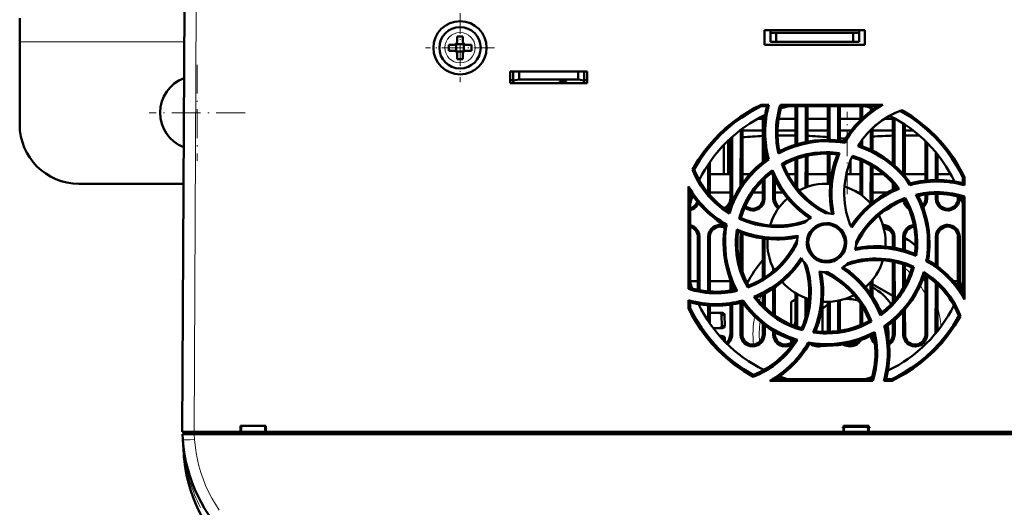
# Model space of a CAD drawing. Extents: x -1358 to 1757, y -1513 to 612.
# Tile 2 of 85: x -163 to 3, y -1358 to -1276. Entities that reach past the tile are written whole.
import ezdxf

# ---------------------------------------------------------------- set-up
doc = ezdxf.new("R2010")
doc.units = 0
doc.linetypes.add('DASHDOT', pattern=[18.5, 12, -3, 0.5, -3])

msp = doc.modelspace()

# ---------------------------------------------------------------- linework, layer by layer
at = {"color": 7, "lineweight": 50}
for p, q in [((-135.71, -1345.49), (-135.33, -1273.44)), ((-163.21, -1275.49), (-163.21, -1279.49)), ((-37.21, -1279.99), (-37.21, -1277.49)), ((-37.21, -1277.49), (-20.21, -1277.49)), ((-36.21, -1277.99), (-36.21, -1277.49)), ((-21.21, -1277.99), (-21.21, -1277.49)), ((-20.21, -1277.49), (-20.21, -1279.99)), ((-89.21, -1278.57), (-89.21, -1279.49)), ((-88.21, -1278.57), (-88.21, -1279.49)), ((-36.21, -1279.49), (-36.21, -1277.99)), ((-35.21, -1277.99), (-36.21, -1277.99)), ((-35.21, -1279.49), (-35.21, -1277.99)), ((-22.21, -1277.99), (-35.21, -1277.99)), ((-21.21, -1277.99), (-22.21, -1277.99)), ((-22.21, -1277.99), (-22.21, -1279.49)), ((-21.21, -1279.49), (-21.21, -1277.99)), ((-163.21, -1279.49), (-163.21, -1293.49)), ((-89.71, -1279.99), (-90.63, -1279.99)), ((-89.71, -1280.99), (-90.63, -1280.99)), ((-89.34, -1279.86), (-89.36, -1279.84)), ((-88.07, -1279.86), (-89.34, -1279.86)), ((-89.34, -1281.13), (-89.34, -1279.86)), ((-88.06, -1279.84), (-88.07, -1279.86)), ((-88.07, -1279.86), (-88.07, -1281.13)), ((-87.71, -1279.99), (-86.79, -1279.99)), ((-86.79, -1280.99), (-87.71, -1280.99)), ((-20.21, -1279.99), (-37.21, -1279.99)), ((-35.21, -1279.49), (-36.21, -1279.49)), ((-22.21, -1279.49), (-35.21, -1279.49)), ((-22.21, -1279.49), (-21.21, -1279.49)), ((-89.34, -1281.13), (-89.36, -1281.14)), ((-88.07, -1281.13), (-89.34, -1281.13)), ((-89.21, -1282.41), (-89.21, -1281.49)), ((-88.21, -1282.41), (-88.21, -1281.49)), ((-88.07, -1281.13), (-88.06, -1281.14)), ((-80.21, -1286.49), (-80.21, -1284.49)), ((-80.21, -1284.49), (-67.21, -1284.49)), ((-80.21, -1285.99), (-79.71, -1285.99)), ((-79.71, -1286.05), (-79.71, -1284.49)), ((-79.71, -1286.05), (-78.71, -1285.87)), ((-78.71, -1285.87), (-78.71, -1284.49)), ((-78.71, -1285.87), (-68.71, -1285.87)), ((-68.71, -1284.49), (-68.71, -1285.87)), ((-68.71, -1285.87), (-67.71, -1286.05)), ((-67.71, -1284.49), (-67.71, -1286.05)), ((-67.71, -1285.99), (-67.21, -1285.99)), ((-67.21, -1284.49), (-67.21, -1286.49)), ((-67.21, -1286.49), (-80.21, -1286.49)), ((-79.71, -1286.49), (-79.71, -1286.05)), ((-71.91, -1286.49), (-79.71, -1286.49)), ((-71.91, -1286.49), (-71.91, -1286.28)), ((-71.91, -1286.28), (-71.91, -1286.49)), ((-70.71, -1286.28), (-71.91, -1286.28)), ((-70.71, -1286.49), (-70.71, -1286.28)), ((-67.71, -1286.49), (-70.71, -1286.49)), ((-67.71, -1286.05), (-67.71, -1286.49)), ((-37.79, -1290.17), (-36.45, -1290.17)), ((-37.74, -1290.4), (-37.79, -1290.17)), ((-37.74, -1290.4), (-36.76, -1290.4)), ((-36.45, -1290.17), (-36.76, -1290.4)), ((-34.51, -1290.17), (-17.2, -1290.17)), ((-34.34, -1290.4), (-34.51, -1290.17)), ((-34.34, -1290.4), (-18.05, -1290.4)), ((-31.97, -1296.89), (-31.97, -1290.4)), ((-31.69, -1296.8), (-31.69, -1290.4)), ((-30.23, -1290.4), (-30.23, -1296.44)), ((-29.95, -1290.4), (-29.95, -1296.38)), ((-26.47, -1296.08), (-26.47, -1290.4)), ((-26.19, -1296.08), (-26.19, -1290.4)), ((-24.73, -1290.4), (-24.73, -1296.19)), ((-24.45, -1290.4), (-24.45, -1296.22)), ((-20.97, -1292.73), (-20.97, -1290.4)), ((-20.69, -1292.46), (-20.69, -1290.4)), ((-19.23, -1290.69), (-19.23, -1291.22)), ((-18.95, -1290.78), (-18.95, -1291.02)), ((-37.47, -1292.49), (-38.33, -1292.49)), ((-37.47, -1299.8), (-37.47, -1292.04)), ((-37.19, -1292.61), (-37.19, -1291.9)), ((-31.97, -1292.49), (-34.82, -1292.49)), ((-26.47, -1292.49), (-29.95, -1292.49)), ((-20.97, -1292.49), (-24.45, -1292.49)), ((-15.47, -1292.49), (-16.86, -1292.49)), ((-15.47, -1300.16), (-15.47, -1292.29)), ((-15.18, -1300.41), (-15.19, -1292.44)), ((-40.95, -1294.17), (-40.95, -1303.45)), ((-18.95, -1294.11), (-18.95, -1297.89)), ((-13.73, -1293.3), (-13.73, -1301.86)), ((-13.45, -1293.49), (-13.45, -1302.2)), ((-42.97, -1305.99), (-42.97, -1295.84)), ((-42.68, -1305.99), (-42.69, -1295.58)), ((-41.23, -1294.38), (-41.24, -1303.88)), ((-37.47, -1294.49), (-40.95, -1294.49)), ((-31.97, -1294.49), (-35, -1294.49)), ((-26.47, -1294.49), (-29.95, -1294.49)), ((-23.21, -1294.49), (-24.45, -1294.49)), ((-23.76, -1295.86), (-24.45, -1295.79)), ((-23.47, -1295.86), (-23.76, -1295.86)), ((-23.76, -1296.33), (-23.76, -1295.86)), ((-22.52, -1294.49), (-23.21, -1294.49)), ((-19.23, -1294.39), (-19.23, -1297.75)), ((-15.47, -1294.49), (-18.95, -1294.49)), ((-12.05, -1294.49), (-13.45, -1294.49)), ((-44.1, -1301.88), (-44.1, -1296.96)), ((-43.32, -1301.88), (-43.32, -1296.17)), ((-37.18, -1299.58), (-37.19, -1297.08)), ((-23.76, -1296.33), (-23.63, -1296.6)), ((-20.97, -1297.05), (-20.97, -1296.45)), ((-20.69, -1297.15), (-20.69, -1296.06)), ((-9.97, -1302.97), (-9.97, -1296.29)), ((-9.68, -1302.94), (-9.69, -1296.57)), ((-36.76, -1299.27), (-36.48, -1299.37)), ((-34.66, -1298), (-34.83, -1298.36)), ((-31.68, -1304.26), (-31.68, -1299.25)), ((-30.23, -1298.82), (-30.24, -1304.13)), ((-29.95, -1298.76), (-29.95, -1304.03)), ((-26.47, -1303.49), (-26.47, -1298.41)), ((-26.18, -1303.5), (-26.19, -1298.42)), ((-24.49, -1298.32), (-24.84, -1298.52)), ((-8.23, -1298.17), (-8.23, -1302.87)), ((-7.95, -1298.52), (-7.95, -1302.87)), ((-46.73, -1300.26), (-46.74, -1305.09)), ((-46.45, -1299.84), (-46.44, -1305.43)), ((-33.98, -1300.28), (-34.29, -1300.17)), ((-31.97, -1303.89), (-31.97, -1299.35)), ((-22.65, -1301.88), (-22.65, -1299.57)), ((-20.97, -1305.3), (-20.97, -1299.54)), ((-20.68, -1305.51), (-20.68, -1299.66)), ((-19.23, -1300.39), (-19.24, -1305.99)), ((-18.95, -1300.56), (-18.94, -1305.99)), ((-49.1, -1301.11), (-49.37, -1301.1)), ((-42.97, -1301.88), (-46.45, -1301.88)), ((-39.69, -1301.88), (-40.95, -1301.88)), ((-37.18, -1305.99), (-37.18, -1302.63)), ((-35.86, -1301.19), (-35.97, -1301.59)), ((-35.73, -1302.12), (-35.74, -1305.99)), ((-31.97, -1301.88), (-33.25, -1301.88)), ((-26.47, -1301.88), (-29.95, -1301.88)), ((-23.21, -1301.88), (-23.36, -1301.88)), ((-20.97, -1301.88), (-23.21, -1301.88)), ((-17.09, -1301.88), (-18.95, -1301.88)), ((-9.97, -1301.88), (-13.45, -1301.88)), ((-5.71, -1301.88), (-7.95, -1301.88)), ((-3.63, -1302.46), (-3.38, -1302.4)), ((-3.63, -1302.46), (-3.63, -1303.44)), ((-3.38, -1302.4), (-3.38, -1303.76)), ((-135.49, -1303.49), (-153.21, -1303.49)), ((-50.05, -1321.31), (-50.04, -1303.96)), ((-48.18, -1303), (-48.18, -1302.77)), ((-37.47, -1305.99), (-37.47, -1302.93)), ((-35.45, -1302.72), (-35.44, -1305.99)), ((-15.47, -1304.53), (-15.47, -1303.43)), ((-15.18, -1304.39), (-15.18, -1303.76)), ((-12.48, -1303.44), (-12.59, -1303.73)), ((-3.38, -1303.76), (-3.63, -1303.44)), ((-49.78, -1321.11), (-49.79, -1304.85)), ((-42.97, -1304.99), (-46.44, -1304.99)), ((-37.47, -1304.99), (-39.17, -1304.99)), ((-34.08, -1304.99), (-35.44, -1304.99)), ((-20.97, -1304.99), (-21.44, -1304.99)), ((-16.4, -1304.99), (-18.94, -1304.99)), ((-13.38, -1305.91), (-13.5, -1306.22)), ((-9.97, -1305.99), (-9.97, -1305.33)), ((-9.68, -1305.99), (-9.68, -1305.29)), ((-8.24, -1305.2), (-8.24, -1305.99)), ((-7.94, -1305.2), (-7.94, -1305.99)), ((-4.47, -1305.99), (-4.47, -1305.63)), ((-4.18, -1305.99), (-4.18, -1305.71)), ((-3.63, -1305.86), (-3.64, -1322.1)), ((-3.38, -1305.68), (-3.63, -1305.86)), ((-3.38, -1305.68), (-3.37, -1323.06)), ((-41.19, -1309.29), (-41.49, -1309.43)), ((-43.6, -1310.41), (-43.88, -1310.54)), ((-48.48, -1321.45), (-48.48, -1312.49)), ((-48.17, -1321.51), (-48.18, -1312.49)), ((-46.74, -1312.49), (-46.74, -1321.71)), ((-46.44, -1312.49), (-46.44, -1321.73)), ((-41.24, -1312.49), (-41.24, -1317.5)), ((-40.94, -1312.49), (-40.94, -1318.47)), ((-15.48, -1314.29), (-15.48, -1312.49)), ((-15.18, -1314.34), (-15.18, -1312.49)), ((-13.74, -1312.49), (-13.74, -1314.68)), ((-13.44, -1312.49), (-13.44, -1314.76)), ((-8.24, -1312.49), (-8.24, -1317.27)), ((-7.94, -1312.49), (-7.94, -1317.49)), ((-4.48, -1320.9), (-4.48, -1312.49)), ((-4.17, -1321.31), (-4.18, -1312.49)), ((-37.48, -1319.55), (-37.48, -1312.77)), ((-37.18, -1319.35), (-37.18, -1312.81)), ((-31.71, -1313.49), (-31.71, -1313.66)), ((-21.71, -1313.49), (-21.71, -1313.33)), ((-15.48, -1323.55), (-15.48, -1316.68)), ((-15.17, -1323.19), (-15.18, -1316.74)), ((-13.74, -1317.12), (-13.74, -1321.18)), ((-13.44, -1317.22), (-13.44, -1320.64)), ((-12.23, -1317.7), (-11.92, -1317.55)), ((-9.54, -1316.44), (-9.83, -1316.57)), ((-35.74, -1317.78), (-35.74, -1318.3)), ((-9.98, -1328.99), (-9.98, -1318.93)), ((-9.67, -1328.99), (-9.68, -1319.14)), ((-48.48, -1319.99), (-49.78, -1319.99)), ((-42.88, -1319.99), (-46.44, -1319.99)), ((-42.98, -1321.58), (-42.98, -1319.73)), ((-42.67, -1321.53), (-42.68, -1320.47)), ((-39.94, -1319.99), (-40.31, -1319.99)), ((-39.92, -1320.75), (-40.04, -1321.08)), ((-19.24, -1320.14), (-19.24, -1322.11)), ((-18.94, -1319.78), (-18.94, -1322.56)), ((-18.94, -1320.49), (-15.48, -1322.48)), ((-8.24, -1320.28), (-8.25, -1328.83)), ((-7.94, -1320.56), (-7.93, -1328.44)), ((-4.48, -1319.99), (-5.22, -1319.99)), ((-49.78, -1321.11), (-50.05, -1321.31)), ((-37.48, -1324.03), (-37.48, -1322.24)), ((-37.17, -1324.34), (-37.17, -1322.08)), ((-35.74, -1321.24), (-35.75, -1325.55)), ((-35.44, -1321.03), (-35.44, -1325.78)), ((-31.98, -1327.61), (-31.98, -1321.99)), ((-31.67, -1327.72), (-31.67, -1322.17)), ((-50.05, -1324.58), (-50.05, -1323.21)), ((-50.05, -1323.21), (-49.78, -1323.56)), ((-49.78, -1324.52), (-49.78, -1323.56)), ((-48.17, -1324.23), (-48.17, -1323.9)), ((-46.74, -1324.07), (-46.75, -1326.7)), ((-46.44, -1324.09), (-46.43, -1327.16)), ((-42.98, -1328.99), (-42.98, -1323.96)), ((-42.67, -1328.99), (-42.67, -1323.92)), ((-41.24, -1323.63), (-41.25, -1328.99)), ((-40.94, -1323.55), (-40.83, -1323.25)), ((-40.94, -1323.56), (-40.93, -1328.99)), ((-32.71, -1323.51), (-31.98, -1323.09)), ((-32.71, -1327.32), (-32.71, -1323.51)), ((-30.24, -1322.85), (-30.25, -1326.13)), ((-29.94, -1322.96), (-29.94, -1324.88)), ((-27.41, -1324.71), (-27.41, -1324.12)), ((-26.48, -1328.56), (-26.48, -1323.49)), ((-26.17, -1328.55), (-26.17, -1323.48)), ((-24.74, -1323.3), (-24.75, -1328.43)), ((-24.44, -1323.23), (-24.43, -1328.39)), ((-20.98, -1327.43), (-20.98, -1323.76)), ((-20.67, -1327.3), (-20.67, -1324.24)), ((-50.05, -1324.58), (-49.78, -1324.52)), ((-45.02, -1325.33), (-46.44, -1325.33)), ((-45.02, -1325.33), (-44.52, -1325.33)), ((-44.45, -1325.68), (-44.44, -1327.6)), ((-44.45, -1325.68), (-43.94, -1325.68)), ((-43.94, -1325.68), (-43.93, -1327.6)), ((-27.41, -1328.55), (-27.41, -1324.71)), ((-13.75, -1325.14), (-13.75, -1328.99)), ((-13.44, -1324.79), (-13.43, -1328.99)), ((-4.04, -1325.89), (-4.33, -1325.87)), ((-44.44, -1327.6), (-43.93, -1327.6)), ((-37.48, -1328.99), (-37.48, -1327.22)), ((-37.17, -1328.99), (-37.17, -1327.46)), ((-19.12, -1326.82), (-19.45, -1326.7)), ((-16.65, -1327.72), (-16.96, -1327.61)), ((-15.48, -1328.99), (-15.48, -1326.82)), ((-15.17, -1328.99), (-15.17, -1326.56)), ((-45.01, -1327.96), (-45.86, -1327.96)), ((-45.01, -1327.96), (-44.51, -1327.96)), ((-44.81, -1329.26), (-44.51, -1329.26)), ((-35.75, -1328.42), (-35.75, -1328.99)), ((-35.43, -1328.6), (-35.43, -1328.99)), ((-30.92, -1327.96), (-30.77, -1328.29)), ((-44.43, -1329.61), (-44.43, -1329.67)), ((-44.43, -1329.61), (-43.92, -1329.61)), ((-43.92, -1330.22), (-43.92, -1329.61)), ((-32.71, -1330.4), (-32.71, -1329.86)), ((-29.65, -1330.67), (-29.8, -1330.37)), ((-39.09, -1335.86), (-39.1, -1336.17)), ((-18.89, -1336.84), (-36.3, -1336.84)), ((-19.09, -1336.56), (-35.3, -1336.56)), ((-19.09, -1336.56), (-18.89, -1336.84)), ((-17, -1336.84), (-16.63, -1336.56)), ((-15.62, -1336.84), (-17, -1336.84)), ((-15.68, -1336.56), (-16.63, -1336.56)), ((-15.68, -1336.56), (-15.62, -1336.84)), ((-135.68, -1345.89), (-133.69, -1345.89)), ((-135.62, -1346.8), (-135.68, -1345.89)), ((-135.41, -1345.49), (-135.41, -1345.89)), ((-135.41, -1345.49), (-133.71, -1345.49)), ((-133.71, -1345.49), (-125.86, -1345.49)), ((87.27, -1345.89), (-133.69, -1345.89)), ((-125.86, -1345.49), (-125.86, -1344.49)), ((-125.86, -1344.49), (-121.56, -1344.49)), ((-125.86, -1345.49), (-125.77, -1345.49)), ((-125.81, -1345.49), (-121.61, -1345.49)), ((-125.71, -1344.49), (-125.77, -1345.49)), ((-125.77, -1345.49), (-125.71, -1344.49)), ((-121.65, -1345.49), (-125.77, -1345.49)), ((-121.71, -1344.49), (-121.64, -1345.49)), ((-121.64, -1345.49), (-121.56, -1345.49)), ((-121.56, -1344.49), (-121.56, -1345.49)), ((-121.56, -1345.49), (-23.86, -1345.49)), ((-23.86, -1345.49), (-23.86, -1344.49)), ((-23.86, -1344.49), (-19.56, -1344.49)), ((-23.86, -1345.49), (-23.77, -1345.49)), ((-23.81, -1345.49), (-19.61, -1345.49)), ((-23.71, -1344.49), (-23.77, -1345.49)), ((-23.77, -1345.49), (-23.71, -1344.49)), ((-19.65, -1345.49), (-23.77, -1345.49)), ((-19.71, -1344.49), (-19.64, -1345.49)), ((-19.64, -1345.49), (-19.56, -1345.49)), ((-19.56, -1344.49), (-19.56, -1345.49)), ((-19.56, -1345.49), (75.14, -1345.49)), ((-135.44, -1349.3), (-135.62, -1346.83))]:
    msp.add_line(p, q, dxfattribs=at)
at = {"color": 7, "lineweight": 18}
for p, q in [((-133.33, -1273.44), (-133.71, -1345.49)), ((-88.69, -1277.92), (-88.71, -1277.92)), ((-135.36, -1279.49), (-163.21, -1279.49)), ((-91.28, -1280.47), (-91.28, -1280.49)), ((-86.14, -1280.51), (-86.14, -1280.49)), ((-88.73, -1283.06), (-88.71, -1283.06)), ((-42.97, -1305.99), (-42.68, -1305.99)), ((-37.47, -1305.99), (-37.18, -1305.99)), ((-35.74, -1305.99), (-35.44, -1305.99)), ((-18.94, -1305.99), (-19.24, -1305.99)), ((-9.97, -1305.99), (-9.68, -1305.99)), ((-8.24, -1305.99), (-7.94, -1305.99)), ((-4.47, -1305.99), (-4.18, -1305.99)), ((-48.18, -1312.49), (-48.48, -1312.49)), ((-46.44, -1312.49), (-46.74, -1312.49)), ((-40.94, -1312.49), (-41.24, -1312.49)), ((-15.48, -1312.49), (-15.18, -1312.49)), ((-13.44, -1312.49), (-13.74, -1312.49)), ((-7.94, -1312.49), (-8.24, -1312.49)), ((-4.18, -1312.49), (-4.48, -1312.49)), ((-42.98, -1328.99), (-42.67, -1328.99)), ((-41.25, -1328.99), (-40.93, -1328.99)), ((-37.48, -1328.99), (-37.17, -1328.99)), ((-35.75, -1328.99), (-35.43, -1328.99)), ((-15.48, -1328.99), (-15.17, -1328.99)), ((-13.75, -1328.99), (-13.43, -1328.99)), ((-9.98, -1328.99), (-9.67, -1328.99)), ((-133.71, -1345.89), (-133.71, -1345.49)), ((-133.69, -1345.89), (-133.62, -1346.8)), ((-23.73, -1344.75), (-19.69, -1344.75))]:
    msp.add_line(p, q, dxfattribs=at)
at = {"color": 7, "linetype": 'DASHDOT', "lineweight": 18, "ltscale": 0.292499}
msp.add_line((-88.71, -1274.64), (-88.71, -1286.34), dxfattribs=at)
at = {"color": 7, "linetype": 'DASHDOT', "lineweight": 18, "ltscale": 0.2925}
msp.add_line((-82.86, -1280.49), (-94.56, -1280.49), dxfattribs=at)
at = {"color": 7, "linetype": 'DASHDOT', "lineweight": 18, "ltscale": 0.40625}
for p, q in [((-133.21, -1283.37), (-133.21, -1299.62)), ((-125.08, -1291.49), (-141.33, -1291.49))]:
    msp.add_line(p, q, dxfattribs=at)
at = {"color": 7, "linetype": 'DASHDOT', "lineweight": 18, "ltscale": 0.348993}
msp.add_line((-23.21, -1305.29), (-23.21, -1291.33), dxfattribs=at)
at = {"color": 7, "linetype": 'DASHDOT', "lineweight": 18, "ltscale": 0.012015}
msp.add_line((-133.72, -1345.45), (-133.72, -1345.93), dxfattribs=at)
at = {"color": 7, "linetype": 'DASHDOT', "lineweight": 18, "ltscale": 0.121005}
msp.add_line((-19.29, -1344.75), (-24.13, -1344.75), dxfattribs=at)
at = {"color": 7, "lineweight": 50}
for points in [[(-49.37, -1301.1), (-48.41, -1299.48), (-47.34, -1297.95), (-46.18, -1296.52), (-44.92, -1295.17), (-43.79, -1294.12), (-42.6, -1293.13), (-41.35, -1292.21), (-40.04, -1291.37), (-38.94, -1290.74), (-37.79, -1290.17)], [(-49.1, -1301.11), (-48.14, -1299.51), (-47.07, -1298), (-45.9, -1296.57), (-44.64, -1295.24), (-43.51, -1294.19), (-42.32, -1293.22), (-41.08, -1292.32), (-39.77, -1291.48), (-38.77, -1290.92), (-37.74, -1290.4)], [(-21.43, -1297.15), (-20.56, -1295.9), (-19.59, -1294.75), (-18.51, -1293.71), (-17.33, -1292.8), (-16.05, -1292), (-15.02, -1291.49), (-13.94, -1291.04)], [(-14.23, -1291.15), (-12.63, -1292.12), (-11.12, -1293.2), (-9.71, -1294.37), (-8.38, -1295.64), (-7.34, -1296.77), (-6.37, -1297.96), (-5.48, -1299.22), (-4.65, -1300.53), (-4.12, -1301.48), (-3.63, -1302.46)], [(-13.94, -1291.04), (-12.35, -1292.03), (-10.84, -1293.12), (-9.42, -1294.31), (-8.09, -1295.59), (-7.05, -1296.73), (-6.09, -1297.94), (-5.19, -1299.2), (-4.37, -1300.52), (-3.86, -1301.45), (-3.38, -1302.4)], [(-26.71, -1296.32), (-28.03, -1296.37), (-29.35, -1296.52), (-30.65, -1296.78), (-32.08, -1297.18), (-33.47, -1297.71), (-34.83, -1298.36)], [(-12.59, -1303.73), (-13.26, -1302.81), (-13.99, -1301.96), (-14.77, -1301.15), (-15.38, -1300.59), (-16.02, -1300.05), (-17.03, -1299.31), (-18.09, -1298.64), (-19.2, -1298.04), (-20.37, -1297.53), (-21.43, -1297.15)], [(-12.48, -1303.44), (-13.49, -1302.14), (-14.6, -1300.95), (-15.81, -1299.88), (-17.11, -1298.93), (-18.5, -1298.11), (-19.87, -1297.47), (-21.3, -1296.94)], [(-36.76, -1299.27), (-37.67, -1299.95), (-38.53, -1300.7), (-39.33, -1301.49), (-39.89, -1302.11), (-40.43, -1302.76), (-41.17, -1303.78), (-41.84, -1304.86), (-42.43, -1305.98), (-42.94, -1307.16), (-43.29, -1308.15)], [(-34.29, -1300.17), (-32.91, -1299.47), (-31.49, -1298.91), (-30.03, -1298.5), (-28.55, -1298.25), (-27.03, -1298.15), (-25.76, -1298.19), (-24.49, -1298.32)], [(-24.84, -1298.52), (-25.39, -1300.07), (-25.79, -1301.64), (-26.04, -1303.24), (-26.14, -1304.85), (-26.08, -1306.47), (-25.96, -1307.53), (-25.78, -1308.58)], [(-24.49, -1298.32), (-25.06, -1299.85), (-25.49, -1301.41), (-25.77, -1302.99), (-25.89, -1304.58), (-25.85, -1306.19), (-25.72, -1307.41), (-25.51, -1308.64)], [(-22.32, -1298.8), (-20.87, -1299.31), (-19.49, -1299.95), (-18.18, -1300.72), (-16.97, -1301.63), (-15.85, -1302.65), (-15.11, -1303.47), (-14.41, -1304.34)], [(-36.48, -1299.37), (-37.62, -1300.23), (-38.68, -1301.18), (-39.65, -1302.2), (-40.53, -1303.3), (-41.31, -1304.46), (-42.04, -1305.76), (-42.65, -1307.12), (-43.15, -1308.54)], [(-26.87, -1308.49), (-28.13, -1307.78), (-29.31, -1306.95), (-30.39, -1306.03), (-31.37, -1305.02), (-32.26, -1303.92), (-33.04, -1302.75), (-33.72, -1301.5), (-34.29, -1300.17)], [(-26.25, -1308.51), (-27.53, -1307.85), (-28.72, -1307.07), (-29.83, -1306.2), (-30.84, -1305.23), (-31.36, -1304.65), (-31.86, -1304.05), (-32.46, -1303.2), (-33.02, -1302.31), (-33.51, -1301.37), (-33.98, -1300.28)], [(-43.15, -1308.54), (-44.42, -1307.67), (-45.59, -1306.7), (-46.65, -1305.61), (-47.58, -1304.43), (-48.4, -1303.15), (-48.92, -1302.14), (-49.37, -1301.1)], [(-41.49, -1309.43), (-41.02, -1307.96), (-40.41, -1306.56), (-39.66, -1305.25), (-38.79, -1304.02), (-37.79, -1302.88), (-36.86, -1302), (-35.86, -1301.19)], [(-41.19, -1309.29), (-40.7, -1307.84), (-40.07, -1306.47), (-39.31, -1305.17), (-38.42, -1303.96), (-37.41, -1302.85), (-36.71, -1302.2), (-35.97, -1301.59)], [(-35.97, -1301.59), (-35.27, -1303.07), (-34.44, -1304.47), (-33.49, -1305.77), (-32.42, -1306.98), (-31.23, -1308.09), (-30.4, -1308.75), (-29.52, -1309.36)], [(-35.86, -1301.19), (-35.19, -1302.68), (-34.39, -1304.08), (-33.47, -1305.4), (-32.43, -1306.61), (-31.27, -1307.72), (-30.31, -1308.5), (-29.29, -1309.21)], [(-14.81, -1304.23), (-16.29, -1304.93), (-17.69, -1305.76), (-18.99, -1306.71), (-20.2, -1307.79), (-21.31, -1308.98), (-21.96, -1309.8), (-22.58, -1310.67)], [(-14.41, -1304.34), (-15.9, -1305.01), (-17.3, -1305.81), (-18.61, -1306.73), (-19.83, -1307.77), (-20.94, -1308.93), (-21.71, -1309.89), (-22.43, -1310.91)], [(-21.71, -1313.33), (-20.99, -1312.06), (-20.17, -1310.89), (-19.25, -1309.81), (-18.23, -1308.82), (-17.14, -1307.94), (-15.97, -1307.15), (-14.71, -1306.47), (-13.38, -1305.91)], [(-13.38, -1305.91), (-12.68, -1307.28), (-12.12, -1308.7), (-11.72, -1310.16), (-11.46, -1311.65), (-11.36, -1313.16), (-11.4, -1314.44), (-11.54, -1315.72)], [(-9.54, -1313.49), (-9.59, -1312.17), (-9.75, -1310.85), (-10, -1309.55), (-10.4, -1308.12), (-10.93, -1306.73), (-11.58, -1305.37)], [(-49.79, -1307.98), (-49.31, -1307.81), (-49.02, -1307.63), (-48.76, -1307.41), (-48.53, -1307.12), (-48.35, -1306.8)], [(-43.81, -1307.81), (-43.52, -1307.63), (-43.26, -1307.41), (-42.95, -1306.99), (-42.76, -1306.52), (-42.68, -1305.99)], [(-39.21, -1308.02), (-38.96, -1308), (-38.63, -1307.94), (-38.31, -1307.81), (-38.02, -1307.63), (-37.76, -1307.41), (-37.45, -1306.99), (-37.26, -1306.52), (-37.18, -1305.99)], [(-35.74, -1305.99), (-35.67, -1306.49), (-35.47, -1306.98), (-35.28, -1307.27), (-35.05, -1307.51), (-34.84, -1307.67)], [(-13.5, -1306.22), (-14.81, -1306.8), (-16.05, -1307.5), (-17.21, -1308.3), (-18.28, -1309.21), (-18.84, -1309.75), (-19.37, -1310.32), (-20.03, -1311.13), (-20.64, -1311.98), (-21.19, -1312.89), (-21.73, -1313.95)], [(-13.71, -1306.31), (-13.62, -1306.65), (-13.47, -1306.98), (-13.28, -1307.27), (-13.05, -1307.51), (-12.78, -1307.71)], [(-10.35, -1307.5), (-10.26, -1307.41), (-9.95, -1306.99), (-9.76, -1306.52), (-9.68, -1305.99)], [(-8.24, -1305.99), (-8.17, -1306.49), (-7.97, -1306.98), (-7.78, -1307.27), (-7.55, -1307.51), (-7.27, -1307.72), (-6.96, -1307.87), (-6.59, -1307.98), (-6.21, -1308.02)], [(-6.21, -1308.02), (-5.96, -1308), (-5.63, -1307.94), (-5.31, -1307.81), (-5.02, -1307.63), (-4.76, -1307.41), (-4.45, -1306.99), (-4.26, -1306.52), (-4.18, -1305.99)], [(-48.18, -1312.49), (-48.25, -1311.99), (-48.44, -1311.5), (-48.63, -1311.22), (-48.87, -1310.97), (-49.15, -1310.76), (-49.45, -1310.61), (-49.79, -1310.5)], [(-44.71, -1310.46), (-44.96, -1310.48), (-45.29, -1310.54), (-45.61, -1310.67), (-45.9, -1310.85), (-46.16, -1311.07), (-46.47, -1311.49), (-46.66, -1311.96), (-46.74, -1312.49)], [(-35.1, -1310.83), (-36, -1310.8), (-37.4, -1310.65), (-38.79, -1310.38), (-40.15, -1309.97), (-41.49, -1309.43)], [(-30.04, -1313.49), (-29.98, -1312.85), (-29.79, -1312.21), (-29.48, -1311.63), (-29.05, -1311.12), (-28.53, -1310.7), (-27.94, -1310.39), (-27.33, -1310.21), (-26.71, -1310.16)], [(-29.79, -1313.49), (-29.73, -1312.94), (-29.57, -1312.39), (-29.32, -1311.87), (-29.08, -1311.53), (-28.79, -1311.22), (-28.46, -1310.96), (-28.09, -1310.74), (-27.7, -1310.58), (-27.3, -1310.47), (-26.71, -1310.41)], [(-26.71, -1310.16), (-26.22, -1310.19), (-25.8, -1310.28), (-25.38, -1310.43), (-24.99, -1310.64), (-24.62, -1310.9), (-24.14, -1311.36), (-23.78, -1311.91), (-23.52, -1312.52), (-23.39, -1313.16), (-23.37, -1313.49)], [(-26.71, -1310.41), (-26.04, -1310.48), (-25.64, -1310.6), (-25.25, -1310.78), (-24.89, -1311.01), (-24.57, -1311.28), (-24.17, -1311.77), (-23.87, -1312.32), (-23.69, -1312.9), (-23.63, -1313.49)], [(-15.18, -1312.49), (-15.25, -1311.99), (-15.44, -1311.5), (-15.63, -1311.22), (-15.87, -1310.97), (-16.15, -1310.76), (-16.45, -1310.61), (-16.81, -1310.5), (-17.18, -1310.46)], [(-11.94, -1310.47), (-12.29, -1310.54), (-12.61, -1310.67), (-12.9, -1310.85), (-13.16, -1311.07), (-13.47, -1311.49), (-13.66, -1311.96), (-13.74, -1312.49)], [(-6.21, -1310.46), (-6.46, -1310.48), (-6.79, -1310.54), (-7.11, -1310.67), (-7.4, -1310.85), (-7.66, -1311.07), (-7.97, -1311.49), (-8.16, -1311.96), (-8.24, -1312.49)], [(-4.18, -1312.49), (-4.25, -1311.99), (-4.44, -1311.5), (-4.63, -1311.22), (-4.87, -1310.97), (-5.15, -1310.76), (-5.45, -1310.61), (-5.83, -1310.5), (-6.21, -1310.46)], [(-40.04, -1321.08), (-40.74, -1319.7), (-41.3, -1318.29), (-41.7, -1316.83), (-41.96, -1315.34), (-42.05, -1313.83), (-42.02, -1312.55), (-41.88, -1311.26)], [(-41.88, -1311.26), (-40.36, -1311.84), (-38.8, -1312.27), (-37.22, -1312.54), (-35.62, -1312.67), (-34.01, -1312.63), (-32.79, -1312.5), (-31.56, -1312.29)], [(-41.67, -1311.63), (-40.13, -1312.18), (-38.55, -1312.58), (-36.95, -1312.83), (-35.34, -1312.93), (-33.72, -1312.87), (-32.67, -1312.74), (-31.62, -1312.56)], [(-43.88, -1313.49), (-43.82, -1314.81), (-43.67, -1316.13), (-43.41, -1317.43), (-43.01, -1318.86), (-42.48, -1320.26), (-41.82, -1321.62)], [(-31.71, -1313.66), (-32.42, -1314.92), (-33.25, -1316.09), (-34.17, -1317.17), (-35.18, -1318.16), (-36.28, -1319.05), (-37.45, -1319.84), (-38.71, -1320.51), (-40.04, -1321.08)], [(-31.69, -1313.03), (-32.35, -1314.31), (-33.13, -1315.5), (-34, -1316.6), (-34.97, -1317.61), (-35.55, -1318.13), (-36.15, -1318.63), (-37, -1319.24), (-37.89, -1319.79), (-38.83, -1320.28), (-39.92, -1320.75)], [(-26.71, -1316.83), (-27.19, -1316.79), (-27.62, -1316.7), (-28.03, -1316.55), (-28.43, -1316.35), (-28.8, -1316.09), (-29.27, -1315.63), (-29.64, -1315.08), (-29.9, -1314.47), (-30.03, -1313.83), (-30.04, -1313.49)], [(-26.71, -1316.57), (-27.38, -1316.49), (-27.78, -1316.37), (-28.17, -1316.19), (-28.53, -1315.97), (-28.85, -1315.7), (-29.25, -1315.21), (-29.55, -1314.65), (-29.72, -1314.07), (-29.79, -1313.49)], [(-23.37, -1313.49), (-23.44, -1314.13), (-23.63, -1314.77), (-23.94, -1315.35), (-24.36, -1315.86), (-24.89, -1316.28), (-25.48, -1316.59), (-26.09, -1316.77), (-26.71, -1316.83)], [(-23.63, -1313.49), (-23.69, -1314.04), (-23.85, -1314.59), (-24.1, -1315.12), (-24.34, -1315.45), (-24.63, -1315.76), (-24.96, -1316.02), (-25.33, -1316.24), (-25.72, -1316.4), (-26.12, -1316.51), (-26.71, -1316.57)], [(-11.75, -1315.35), (-13.29, -1314.8), (-14.87, -1314.4), (-16.47, -1314.15), (-18.08, -1314.06), (-19.7, -1314.12), (-20.75, -1314.24), (-21.8, -1314.42)], [(-11.54, -1315.72), (-13.06, -1315.15), (-14.62, -1314.72), (-16.19, -1314.44), (-17.79, -1314.32), (-19.4, -1314.35), (-20.63, -1314.48), (-21.86, -1314.7)], [(-39.02, -1322.64), (-37.53, -1321.97), (-36.13, -1321.18), (-34.82, -1320.25), (-33.6, -1319.21), (-32.49, -1318.05), (-31.71, -1317.09), (-30.99, -1316.07)], [(-38.6, -1322.75), (-37.12, -1322.05), (-35.72, -1321.22), (-34.41, -1320.27), (-33.21, -1319.19), (-32.1, -1318), (-31.45, -1317.18), (-30.84, -1316.31)], [(-17.44, -1325.38), (-18.15, -1323.9), (-18.98, -1322.5), (-19.93, -1321.19), (-21.01, -1319.99), (-22.2, -1318.88), (-23.02, -1318.23), (-23.89, -1317.62)], [(-18.32, -1316.15), (-17.41, -1316.18), (-16.01, -1316.33), (-14.63, -1316.6), (-13.26, -1317.01), (-11.92, -1317.55)], [(-11.92, -1317.55), (-12.4, -1319.02), (-13, -1320.42), (-13.75, -1321.73), (-14.62, -1322.97), (-15.62, -1324.11), (-16.55, -1324.99), (-17.56, -1325.81)], [(-28.95, -1328.67), (-28.37, -1327.14), (-27.94, -1325.59), (-27.66, -1324.01), (-27.54, -1322.41), (-27.57, -1320.81), (-27.7, -1319.57), (-27.92, -1318.34)], [(-28.56, -1328.45), (-28.01, -1326.9), (-27.61, -1325.32), (-27.36, -1323.73), (-27.27, -1322.11), (-27.33, -1320.49), (-27.45, -1319.45), (-27.64, -1318.4)], [(-27.18, -1318.47), (-25.9, -1319.13), (-24.71, -1319.91), (-23.61, -1320.78), (-22.6, -1321.75), (-22.07, -1322.33), (-21.58, -1322.93), (-20.97, -1323.78), (-20.42, -1324.67), (-19.93, -1325.61), (-19.45, -1326.7)], [(-26.54, -1318.49), (-25.28, -1319.21), (-24.1, -1320.03), (-23.02, -1320.95), (-22.03, -1321.97), (-21.15, -1323.06), (-20.36, -1324.24), (-19.68, -1325.49), (-19.12, -1326.82)], [(-17.56, -1325.81), (-18.23, -1324.32), (-19.02, -1322.92), (-19.94, -1321.6), (-20.99, -1320.39), (-22.15, -1319.27), (-23.11, -1318.49), (-24.13, -1317.77)], [(-12.23, -1317.7), (-12.73, -1319.14), (-13.36, -1320.52), (-14.12, -1321.81), (-15.01, -1323.02), (-16.02, -1324.13), (-16.71, -1324.77), (-17.44, -1325.38)], [(-16.96, -1327.61), (-15.81, -1326.74), (-14.75, -1325.8), (-13.78, -1324.78), (-12.9, -1323.68), (-12.11, -1322.52), (-11.39, -1321.22), (-10.77, -1319.86), (-10.27, -1318.43)], [(-16.65, -1327.72), (-15.73, -1327.03), (-14.88, -1326.29), (-14.08, -1325.5), (-13.51, -1324.87), (-12.98, -1324.22), (-12.24, -1323.2), (-11.57, -1322.12), (-10.98, -1321), (-10.47, -1319.82), (-10.12, -1318.84)], [(-10.27, -1318.43), (-9, -1319.3), (-7.83, -1320.28), (-6.77, -1321.36), (-5.83, -1322.54), (-5.02, -1323.83), (-4.49, -1324.83), (-4.04, -1325.89)], [(-30.77, -1328.29), (-31.79, -1327.97), (-32.78, -1327.58), (-33.74, -1327.13), (-34.43, -1326.75), (-35.1, -1326.34), (-36.13, -1325.6), (-37.1, -1324.78), (-38, -1323.88), (-38.52, -1323.27), (-39.02, -1322.64)], [(-29.37, -1321.88), (-29.4, -1322.79), (-29.54, -1324.19), (-29.82, -1325.58), (-30.22, -1326.94), (-30.77, -1328.29)], [(-40.94, -1323.55), (-39.93, -1324.85), (-38.82, -1326.04), (-37.62, -1327.11), (-36.31, -1328.06), (-34.92, -1328.88), (-33.52, -1329.54), (-32.06, -1330.08)], [(-40.83, -1323.25), (-39.96, -1324.39), (-39.02, -1325.45), (-37.99, -1326.42), (-36.9, -1327.3), (-35.73, -1328.08), (-34.44, -1328.81), (-33.07, -1329.43), (-31.64, -1329.92)], [(-30.92, -1327.96), (-32.36, -1327.47), (-33.74, -1326.84), (-35.03, -1326.08), (-36.24, -1325.19), (-37.35, -1324.17), (-38, -1323.48), (-38.6, -1322.75)], [(-39.1, -1336.17), (-40.72, -1335.21), (-42.25, -1334.15), (-43.68, -1332.98), (-45.03, -1331.72), (-46.09, -1330.59), (-47.07, -1329.4), (-47.99, -1328.16), (-48.83, -1326.84), (-49.47, -1325.73), (-50.05, -1324.58)], [(-39.09, -1335.86), (-40.69, -1334.9), (-42.2, -1333.83), (-43.63, -1332.66), (-44.96, -1331.4), (-46, -1330.27), (-46.98, -1329.09), (-47.88, -1327.84), (-48.71, -1326.53), (-49.27, -1325.54), (-49.78, -1324.52)], [(-44.45, -1325.68), (-44.46, -1325.6), (-44.55, -1325.48), (-44.75, -1325.38), (-45.02, -1325.33)], [(-44.52, -1325.33), (-44.31, -1325.36), (-44.17, -1325.4), (-44.01, -1325.51), (-43.95, -1325.6), (-43.94, -1325.68)], [(-4.33, -1325.87), (-5.3, -1327.47), (-6.36, -1328.98), (-7.53, -1330.41), (-8.8, -1331.74), (-9.93, -1332.78), (-11.11, -1333.75), (-12.36, -1334.66), (-13.67, -1335.49), (-14.66, -1336.04), (-15.68, -1336.56)], [(-4.04, -1325.89), (-4.99, -1327.5), (-6.06, -1329.03), (-7.22, -1330.47), (-8.48, -1331.81), (-9.61, -1332.87), (-10.8, -1333.86), (-12.04, -1334.78), (-13.35, -1335.62), (-14.47, -1336.25), (-15.62, -1336.84)], [(-45.01, -1327.96), (-44.8, -1327.93), (-44.6, -1327.85), (-44.49, -1327.75), (-44.44, -1327.6)], [(-44.51, -1327.96), (-44.34, -1327.94), (-44.18, -1327.89), (-44.03, -1327.81), (-43.94, -1327.68), (-43.93, -1327.6)], [(-44.43, -1329.61), (-44.46, -1329.51), (-44.51, -1329.44), (-44.64, -1329.34), (-44.78, -1329.29)], [(-44.51, -1329.26), (-44.3, -1329.28), (-44.09, -1329.36), (-43.98, -1329.46), (-43.92, -1329.61)], [(-43.5, -1330.63), (-43.26, -1330.42), (-43.05, -1330.17), (-42.8, -1329.7), (-42.68, -1329.19), (-42.67, -1328.99)], [(-41.25, -1328.99), (-41.18, -1329.5), (-40.98, -1329.99), (-40.79, -1330.27), (-40.56, -1330.52), (-40.28, -1330.72), (-39.97, -1330.88), (-39.65, -1330.98), (-39.21, -1331.03)], [(-39.21, -1331.03), (-38.92, -1331.01), (-38.64, -1330.95), (-38.32, -1330.82), (-38.02, -1330.64), (-37.76, -1330.43), (-37.55, -1330.17), (-37.3, -1329.7), (-37.18, -1329.19), (-37.17, -1328.99)], [(-35.75, -1328.99), (-35.68, -1329.5), (-35.48, -1329.99), (-35.29, -1330.27), (-35.06, -1330.52), (-34.78, -1330.72), (-34.47, -1330.88), (-34.15, -1330.98), (-33.71, -1331.03)], [(-29.65, -1330.67), (-28.02, -1330.88), (-26.4, -1330.93), (-24.79, -1330.84), (-23.2, -1330.59), (-21.63, -1330.18), (-20.18, -1329.66), (-18.76, -1329)], [(-26.71, -1330.65), (-25.39, -1330.6), (-24.07, -1330.44), (-22.77, -1330.19), (-21.34, -1329.79), (-19.94, -1329.26), (-18.58, -1328.6)], [(-19.23, -1329.24), (-19.14, -1329.62), (-18.98, -1329.99), (-18.79, -1330.27), (-18.52, -1330.55)], [(-16.13, -1330.72), (-15.76, -1330.43), (-15.55, -1330.17), (-15.3, -1329.7), (-15.18, -1329.19), (-15.17, -1328.99)], [(-13.75, -1328.99), (-13.68, -1329.5), (-13.48, -1329.99), (-13.29, -1330.27), (-13.06, -1330.52), (-12.78, -1330.72), (-12.47, -1330.88), (-12.15, -1330.98), (-11.71, -1331.03)], [(-11.71, -1331.03), (-11.42, -1331.01), (-11.14, -1330.95), (-10.82, -1330.82), (-10.52, -1330.64), (-10.26, -1330.43), (-10.05, -1330.17), (-9.8, -1329.7), (-9.68, -1329.19), (-9.67, -1328.99)], [(-31.64, -1329.92), (-32.51, -1331.2), (-33.48, -1332.37), (-34.57, -1333.43), (-35.75, -1334.37), (-37.03, -1335.18), (-38.05, -1335.71), (-39.1, -1336.17)], [(-22.71, -1331.03), (-22.42, -1331.01), (-22.14, -1330.95), (-21.82, -1330.82), (-21.52, -1330.64), (-21.26, -1330.43), (-21.05, -1330.17), (-20.91, -1329.94)]]:
    msp.add_lwpolyline(points, dxfattribs=at)
at = {"color": 7, "lineweight": 18}
msp.add_lwpolyline([(-129.46, -1358.72), (-130.11, -1357.73), (-130.71, -1356.7), (-131.26, -1355.64), (-131.75, -1354.56), (-132.19, -1353.46), (-132.57, -1352.35), (-132.9, -1351.22), (-133.25, -1349.68), (-133.43, -1348.61), (-133.62, -1346.8)], dxfattribs=at)
at = {"color": 7, "lineweight": 50}
msp.add_circle((-88.71, -1280.49), 4.5, dxfattribs=at)
for centre, radius, start, end in [((-88.71, -1280.49), 3.5, 90, 360), ((-88.71, -1280.49), 3.5, 360, 90), ((-88.71, -1295.7), 17.14, 89.9996, 91.6715), ((-88.71, -1295.66), 17.1, 88.3267, 90.0022), ((-73.5, -1280.49), 17.13, 178.3286, 181.6729), ((-89.71, -1279.49), 0.5, 270, 360), ((-89.71, -1281.49), 0.5, 0, 90), ((-87.71, -1279.49), 0.5, 180, 270), ((-87.71, -1281.49), 0.5, 90, 180), ((-103.88, -1280.49), 17.1, 359.9978, 1.6733), ((-103.88, -1280.49), 17.1, 358.3267, 0.0022), ((-88.71, -1265.28), 17.14, 268.3285, 270.0004), ((-88.71, -1265.32), 17.1, 269.9978, 271.6733), ((-133.21, -1291.49), 6.25, 110.4821, 248.9215), ((-19.92, -1294.84), 17.41, 165.2514, 194.7373), ((-19.92, -1294.82), 17.17, 164.2755, 180.0253), ((-19.92, -1294.83), 15.33, 162.2639, 179.9733), ((-19.92, -1294.82), 15.08, 162.9695, 180.026), ((-26.71, -1313.49), 24, 105.8462, 108.8141), ((-8.71, -1305.1), 17.42, 122.4278, 149.745), ((-8.71, -1305.09), 17.17, 119.6298, 150.3545), ((-26.71, -1313.49), 24, 70.5779, 74.1538), ((-8.02, -1324.87), 35.89, 104.8123, 106.2243), ((-26.71, -1313.49), 24, 115.5793, 153.7982), ((-8.71, -1305.1), 15, 110.4294, 148.0067), ((-26.71, -1313.49), 24, 25.5944, 63.5829), ((-153.21, -1293.49), 10, 180, 270), ((-33.23, -1388.73), 93.41, 92.601, 94.7398), ((-19.92, -1294.82), 17.17, 180.0273, 195.3591), ((-19.92, -1294.83), 15.33, 179.9753, 193.3053), ((-19.92, -1294.82), 15.09, 180.0276, 192.1592), ((-33.54, -1381.42), 86.1, 88.9541, 90.9663), ((-33.8, -1387.91), 92.59, 85.4573, 87.6153), ((-12.74, -1385.68), 90.36, 91.7315, 93.9409), ((-12.88, -1381.48), 86.16, 88.7565, 90.3806), ((-26.71, -1313.5), 17.42, 89.9999, 117.1708), ((-26.72, -1313.45), 17.38, 80.1885, 89.9766), ((-26.72, -1313.42), 17.1, 79.6039, 89.9772), ((-26.71, -1313.5), 17.42, 35.259, 71.9029), ((-26.71, -1313.49), 15.33, 89.9975, 119.6146), ((-26.71, -1313.48), 15.07, 89.9974, 118.8415), ((-26.71, -1313.5), 15.34, 81.6736, 89.9965), ((-26.71, -1313.49), 15.08, 82.8648, 89.9967), ((-8.71, -1305.1), 17.42, 157.7957, 179.9742), ((-8.71, -1305.09), 17.17, 156.7902, 180.0269), ((-8.71, -1305.1), 15, 155.1883, 201.1101), ((-26.71, -1313.48), 15.07, 37.8572, 73.5008), ((-26.71, -1313.5), 15.33, 36.6746, 73.3899), ((-35.11, -1295.5), 15.32, 201.4201, 238.3424), ((-35.1, -1295.49), 15.08, 201.9076, 237.127), ((-26.71, -1313.5), 15.33, 126.6444, 164.6155), ((-26.71, -1313.48), 15.07, 127.888, 163.8398), ((-19.92, -1294.84), 17.41, 202.8015, 236.5146), ((-19.92, -1294.82), 17.17, 201.7848, 236.9188), ((-35.1, -1295.48), 17.17, 209.5601, 240.3594), ((-15.33, -1294.8), 35.89, 194.7728, 196.262), ((-26.71, -1313.49), 10, 86.345, 117.7669), ((-26.71, -1313.49), 10, 41.3536, 72.29), ((-8.05, -1320.29), 17.42, 112.821, 146.5061), ((-19.96, -1323.97), 20.4, 74.2068, 75.3574), ((-8.05, -1320.28), 17.16, 90.0011, 105.3456), ((-8.05, -1320.29), 17.43, 75.3089, 104.7517), ((-8.05, -1320.27), 17.16, 74.2156, 89.999), ((-35.1, -1295.5), 17.41, 212.4944, 239.7397), ((-26.71, -1313.49), 24, 160.5976, 164.0878), ((-26.71, -1313.49), 10, 131.3515, 162.7524), ((-8.71, -1305.1), 17.42, 179.9763, 191.5019), ((-8.71, -1305.09), 17.17, 180.0291, 191.9278), ((-8.05, -1320.27), 17.16, 111.7636, 146.9281), ((-26.71, -1313.5), 15.33, 0.0237, 29.659), ((-8.05, -1320.29), 15.34, 90.0014, 103.3403), ((-19.95, -1323.97), 20.4, 64.6399, 65.7953), ((-8.05, -1320.28), 15.07, 90.0014, 102.122), ((-26.71, -1313.5), 17.42, 0.0262, 27.1913), ((-8.05, -1320.29), 15.34, 72.2776, 89.9996), ((-8.05, -1320.28), 15.07, 72.9565, 89.9997), ((-26.71, -1313.49), 24, 15.9122, 18.7943), ((-50.21, -1305.99), 1.73, 283.9958, 341.3455), ((-44.71, -1305.99), 1.74, 291.2446, 359.9721), ((-39.21, -1305.99), 2.02, 228.4153, 269.9697), ((-39.21, -1305.99), 1.74, 225.4358, 269.9996), ((-39.21, -1305.99), 1.74, 270.0013, 359.9735), ((-33.71, -1305.99), 1.74, 180.0299, 236.4592), ((-17.18, -1305.97), 2.06, 180.6635, 203.1119), ((-17.21, -1305.99), 1.74, 180.0306, 200.1842), ((-17.22, -1305.98), 2.04, 283.1594, 322.1488), ((-26.71, -1313.48), 15.07, 359.9712, 28.7966), ((-11.71, -1305.99), 1.74, 194.2027, 219.1806), ((-11.71, -1305.99), 1.74, 315.858, 359.967), ((-6.21, -1305.99), 1.74, 180.0266, 269.9987), ((-6.21, -1305.99), 1.74, 270.0013, 359.9735), ((-24.08, -1301.3), 20.4, 199.6343, 200.802), ((-35.13, -1295.62), 14.95, 246.0969, 270.111), ((-26.71, -1313.49), 5, 121.0857, 136.8594), ((-26.71, -1313.49), 5, 76.089, 91.8422), ((-26.71, -1313.49), 10, 356.3724, 27.756), ((-50.21, -1312.49), 1.73, 359.9751, 75.9171), ((-44.71, -1312.49), 1.73, 90.0014, 180.0259), ((-44.7, -1312.45), 1.99, 66.0528, 90.2544), ((-44.71, -1312.49), 1.73, 63.7268, 90.0019), ((-26.76, -1313.51), 17.38, 170.1733, 179.9505), ((-26.78, -1313.49), 17.1, 169.6192, 180.0034), ((-35.07, -1295.67), 14.9, 269.8825, 290.2848), ((-35.08, -1295.68), 15.15, 269.9084, 288.1582), ((-26.71, -1313.49), 5, 31.0758, 36.7426), ((-17.21, -1312.49), 1.73, 359.9744, 86.0092), ((-11.71, -1312.49), 1.73, 95.6153, 180.0255), ((-6.21, -1312.49), 1.73, 90.0014, 180.0259), ((-6.21, -1312.49), 1.73, 359.9741, 89.9986), ((-26.7, -1313.5), 15.34, 171.615, 179.97), ((-24.07, -1301.31), 20.4, 209.1922, 210.373), ((-35.1, -1295.49), 17.17, 246.7509, 270.0006), ((-26.7, -1313.48), 15.08, 172.9239, 180.0232), ((-35.1, -1295.5), 17.41, 247.8357, 270.0005), ((-39.21, -1312.51), 2.03, 160.6397, 179.4368), ((-39.21, -1312.49), 1.73, 161.4356, 180.0222), ((-35.1, -1295.48), 17.18, 270.0027, 281.8994), ((-35.1, -1295.5), 17.42, 270.0027, 281.5304), ((-26.71, -1313.49), 5, 166.0678, 180), ((-23.21, -1328.99), 19, 67.0101, 70.9818), ((-26.71, -1313.5), 17.42, 179.9737, 207.1133), ((-26.71, -1313.5), 15.33, 179.9711, 209.6356), ((-26.71, -1313.48), 15.07, 180.0239, 208.8203), ((-26.71, -1313.49), 10, 176.3693, 207.7306), ((-26.71, -1313.49), 5, 346.0537, 0), ((-18.31, -1331.5), 17.43, 90.0024, 101.5187), ((-18.32, -1331.5), 17.43, 67.8631, 90.0005), ((-23.21, -1328.99), 19, 52.4824, 59.0633), ((-26.71, -1313.48), 15.08, 352.8802, 359.9707), ((-26.71, -1313.5), 15.34, 351.657, 0.0225), ((-26.64, -1313.48), 17.1, 349.5609, 359.9511), ((-26.66, -1313.49), 17.38, 350.2312, 0.0028), ((-18.31, -1331.49), 17.16, 90.0031, 101.9121), ((-18.32, -1331.48), 17.15, 66.7209, 90.0006), ((-29.35, -1325.67), 20.4, 29.1828, 30.3809), ((-23.21, -1328.99), 19, 138.6813, 152.9599), ((-45.37, -1306.69), 17.16, 291.7081, 326.8876), ((-45.37, -1306.71), 17.42, 292.8775, 326.5467), ((-26.71, -1313.49), 5, 211.0457, 226.9362), ((-44.52, -1321.85), 14.89, 359.8558, 20.3039), ((-44.53, -1321.87), 15.16, 359.9351, 18.1529), ((-26.71, -1313.49), 5, 301.0357, 316.9336), ((-33.5, -1332.16), 17.43, 22.8969, 56.5382), ((-18.35, -1331.3), 14.88, 89.8817, 110.3413), ((-18.34, -1331.32), 15.16, 89.9088, 108.1204), ((-26.71, -1313.49), 10, 311.3902, 342.7365), ((-18.29, -1331.35), 14.94, 66.0877, 90.1119), ((-26.71, -1313.5), 15.33, 306.6206, 344.6783), ((-18.31, -1331.48), 17.15, 29.4031, 60.3404), ((-18.31, -1331.5), 17.43, 32.6277, 59.7598), ((-26.71, -1313.49), 5, 256.0324, 271.9508), ((-44.71, -1321.88), 17.16, 359.9766, 11.8837), ((-44.71, -1321.89), 17.43, 0.0288, 11.5472), ((-33.5, -1332.14), 17.15, 21.6868, 56.8968), ((-26.71, -1313.49), 15.07, 307.9101, 343.7763), ((-18.31, -1331.5), 15.34, 21.4494, 58.3917), ((-29.34, -1325.68), 20.4, 19.6117, 20.8229), ((-18.31, -1331.48), 15.07, 21.8791, 57.0745), ((-26.71, -1313.49), 24, 195.9647, 198.7738), ((-26.71, -1313.49), 10, 221.3881, 252.7188), ((-26.71, -1313.49), 24, 340.619, 344.0353), ((-45.37, -1306.71), 15.33, 252.2418, 269.9996), ((-45.37, -1306.69), 15.08, 252.9917, 269.9998), ((-45.37, -1306.69), 15.08, 270.0012, 282.0748), ((-45.37, -1306.7), 15.33, 270.0016, 283.3888), ((-33.47, -1303.01), 20.4, 244.6062, 245.8296), ((-33.46, -1303.01), 20.4, 254.1682, 255.3966), ((-44.58, -1321.91), 14.94, 336.0901, 0.0854), ((-44.71, -1321.88), 17.16, 336.6817, 359.9743), ((-44.71, -1321.89), 17.42, 337.9031, 0.0268), ((-26.71, -1313.49), 10, 266.3967, 297.7194), ((-23.21, -1328.99), 9.03, 34.5779, 61.7512), ((-38.08, -1332.18), 35.89, 14.7177, 16.3069), ((-45.37, -1306.69), 17.17, 254.1908, 269.9991), ((-45.37, -1306.71), 17.42, 255.3348, 284.744), ((-26.71, -1313.49), 24, 205.6223, 243.7556), ((-45.37, -1306.69), 17.17, 270.001, 285.3527), ((-26.71, -1313.5), 17.42, 215.2367, 252.1114), ((-26.71, -1313.49), 15.07, 217.941, 253.7931), ((-23.21, -1328.99), 9.03, 138.0736, 138.1966), ((-23.21, -1328.99), 6, 123.0629, 134.427), ((-23.21, -1328.99), 6, 71.4288, 94.0369), ((-26.71, -1313.49), 24, 295.6374, 333.7701), ((-23.21, -1328.99), 6.19, 132.7439, 133.4245), ((-23.21, -1328.99), 7, 32.2416, 40.0074), ((-37.19, -1320.24), 20.4, 344.1615, 345.4021), ((-23.21, -1328.99), 9.03, 166.4743, 170.8873), ((-26.71, -1313.49), 15.07, 269.9977, 298.7754), ((-26.71, -1313.49), 15.34, 270.0068, 299.6759), ((-33.5, -1332.15), 17.16, 359.9748, 15.3392), ((-23.21, -1328.99), 7, 354.1754, 12.1384), ((-44.71, -1328.99), 1.72, 304.5962, 359.9699), ((-39.21, -1328.99), 1.72, 180.0266, 269.9987), ((-39.21, -1328.99), 1.72, 270.0013, 359.9734), ((-33.71, -1328.99), 1.72, 180.0266, 269.9987), ((-38.89, -1310.85), 20.4, 299.1555, 300.4086), ((-26.7, -1313.48), 15.35, 261.5572, 269.9501), ((-26.6, -1312.72), 15.85, 262.8809, 269.598), ((-26.71, -1313.5), 17.42, 269.9981, 297.1336), ((-17.21, -1328.99), 1.73, 183.2923, 217.2399), ((-37.19, -1320.25), 20.4, 334.5902, 335.8444), ((-33.5, -1332.15), 15.07, 359.9751, 12.0375), ((-33.5, -1332.16), 15.34, 0.0278, 13.4237), ((-33.5, -1332.16), 17.43, 345.3922, 14.7583), ((-17.21, -1328.99), 1.72, 307.3122, 359.9691), ((-11.71, -1328.99), 1.72, 180.0266, 269.9987), ((-11.71, -1328.99), 1.72, 270.0013, 359.9734), ((-44.71, -1321.89), 15.34, 291.426, 328.4263), ((-44.71, -1321.88), 15.07, 291.9022, 327.0409), ((-44.71, -1321.88), 17.16, 299.333, 330.3453), ((-44.71, -1321.89), 17.42, 302.694, 329.7545), ((-33.71, -1328.99), 1.72, 270, 324.1727), ((-33.71, -1328.99), 2.04, 270.0271, 311.8347), ((-38.9, -1310.86), 20.4, 289.5879, 290.8472), ((-26.7, -1313.55), 17.1, 259.5762, 269.9773), ((-26.71, -1313.49), 17.43, 260.2644, 269.9962), ((-28.22, -1329.03), 2, 238.4275, 270.2075), ((-28.2, -1329.03), 2, 269.7526, 289.7921), ((-22.72, -1329.02), 2.01, 236.8665, 270.1755), ((-22.71, -1328.99), 1.72, 249.8413, 270.0018), ((-22.71, -1328.99), 1.72, 270.0004, 319.7167), ((-33.5, -1332.15), 15.07, 342.9788, 359.9735), ((-33.5, -1332.16), 15.34, 342.2555, 0.0258), ((-33.5, -1332.15), 17.16, 344.1307, 359.9728), ((-45.4, -1302.12), 35.89, 284.6778, 286.3444), ((-26.71, -1313.49), 24, 250.6387, 253.9722), ((-26.71, -1313.49), 24, 286.0278, 288.7539), ((-109.68, -1344.99), 26, 184, 270), ((-109.51, -1347.49), 26, 184, 270), ((-109.2, -1347.46), 26.31, 184.0161, 187.4848), ((-109.43, -1347.48), 26.07, 187.8483, 193.0826)]:
    msp.add_arc(centre, radius, start, end, dxfattribs=at)
at = {"color": 7, "lineweight": 18}
for centre, radius, start, end in [((-88.71, -1280.49), 2.57, 90, 179.4706), ((-88.71, -1280.49), 2.57, 0, 89.4706), ((-88.71, -1280.49), 2.57, 180, 269.4706), ((-88.71, -1280.49), 2.57, 270, 359.4706), ((-23.21, -1328.99), 14.88, 44.1609, 48.9553), ((-23.21, -1328.99), 14.88, 27.2495, 33.8161), ((-23.21, -1328.99), 15.94, 33.9093, 36.3373), ((-23.21, -1328.99), 15.94, 155.3513, 159.254), ((-23.21, -1328.99), 15.94, 4.8456, 16.6243), ((-23.21, -1328.99), 15.94, 169.1912, 186.1838), ((-23.21, -1328.99), 14.88, 171.7392, 184.8643), ((-84.48, -1343.23), 51.26, 184.0395, 186.8532), ((-109.56, -1346.25), 26, 186.8416, 207.501)]:
    msp.add_arc(centre, radius, start, end, dxfattribs=at)
at = {"color": 7, "lineweight": 50}
for centre, major_axis, ratio, start_param, end_param in [((15603.97, -1344.13), (15641.07, -49.37), 0.032525, 3.132547, 3.150636), ((9226.7, -1652.74), (9261.94, -358.5), 0.039917, 3.13051, 3.152678), ((10267.46, -11583.46), (10288.31, -10290.52), 0.03373, 3.132326, 3.150857), ((14367.95, -18854.38), (14386.17, -17560.9), 0.025088, 3.133577, 3.149611), ((1309.3, -8288.01), (1338.85, -6989.36), 0.044891, 3.132709, 3.156172), ((-15261.36, -23627.1), (-15243.16, -22326.08), 0.023043, 3.134187, 3.149), ((16618.55, 12439.98), (16665.3, 13745.07), 0.0258, 3.133406, 3.149781), ((10407.38, 9132.96), (10454.64, 10440.59), 0.033475, 3.132373, 3.150811), ((-67.75, -17041.29), (-59.77, -15738.19), 0.032411, 3.132565, 3.150619), ((-364.08, -10620.82), (-356.62, -9315.87), 0.039816, 3.13053, 3.152658), ((-6994, -2646.27), (6982.12, 1335.62), 0.044919, 6.274288, 6.297748), ((6925.98, 20.75), (6967.51, 1337.08), 0.044965, 3.132702, 3.156161), ((-10708.06, -11974.12), (10701.91, 10654.76), 0.03309, 6.274029, 6.29234), ((-16308.89, -14748.15), (16302.22, 13426.26), 0.02608, 6.274916, 6.291456), ((313.01, 8082.52), (-358.97, -9404.56), 0.039615, 6.272147, 6.294226), ((17.31, 14552.62), (-62.75, -15876.49), 0.032274, 6.274186, 6.292183), ((-1357.43, 5630.45), (1333.56, -6958.76), 0.044998, 6.27428, 6.297739), ((-15995.37, -1258.81), (15979.04, -73.42), 0.032158, 6.274204, 6.292164), ((-9480.53, -975.58), (9462.37, -357.16), 0.039509, 6.272169, 6.294204), ((-13168.36, 14615.88), (13133.25, -15949.41), 0.026374, 6.274837, 6.291535), ((-10857.56, 9551.2), (10824.96, -10885.25), 0.032821, 6.27408, 6.292289), ((-133.71, -1345.5), (2, -0.01), 0.005236, 1.570824, 3.141593)]:
    msp.add_ellipse(centre, major_axis=major_axis, ratio=ratio, start_param=start_param, end_param=end_param, dxfattribs=at)
at = {"color": 7, "lineweight": 18}
for centre, major_axis, ratio, start_param, end_param in [((-133.62, -1346.66), (-2, -0.14), 0.069587, 0, 1.56593), ((-134.94, -1349.27), (0.499, 0.035), 0.175867, 3.141596, 3.651191)]:
    msp.add_ellipse(centre, major_axis=major_axis, ratio=ratio, start_param=start_param, end_param=end_param, dxfattribs=at)

doc.saveas('drawing.dxf')
